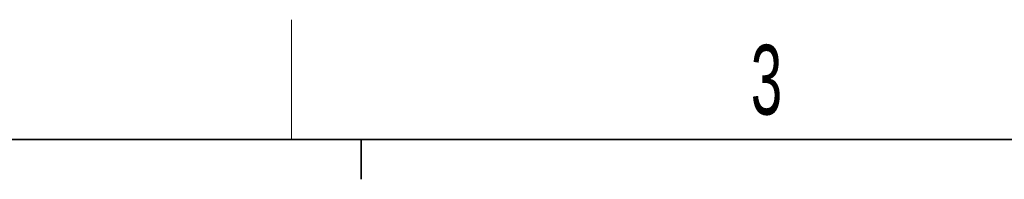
# Model space of a CAD drawing. Header units: millimetres. Extents: x 5 to 418, y 2 to 292.
# Tile 58 of 85: x 107.86 to 157.29, y 280.5 to 288.5. Entities that reach past the tile are written whole.
import ezdxf

# ---------------------------------------------------------------- set-up
doc = ezdxf.new("R2010")
doc.units = ezdxf.units.MM
doc.layers.add('SLD-0', color=7, linetype='Continuous')
doc.styles.add('SLDTEXTSTYLE0', font='TXT', dxfattribs={"width": 0.605})

msp = doc.modelspace()

# ---------------------------------------------------------------- linework, layer by layer
at = {"layer": 'SLD-0', "lineweight": 18}
msp.add_line((121.5, 282.5), (121.5, 288.5), dxfattribs=at)
at = {"layer": 'SLD-0', "lineweight": 35}
msp.add_line((408, 282.5), (26, 282.5), dxfattribs=at)
at = {"layer": 'SLD-0'}
for p, q in [((125, 280.5), (125, 282.5)), ((125, 282.5), (125, 280.5))]:
    msp.add_line(p, q, dxfattribs=at)

# ---------------------------------------------------------------- texts
at = {"layer": 'SLD-0', "insert": (145.3527, 287.243), "char_height": 3.5, "attachment_point": 2, "style": 'SLDTEXTSTYLE0'}
msp.add_mtext('3', dxfattribs=at)

doc.saveas('drawing.dxf')
